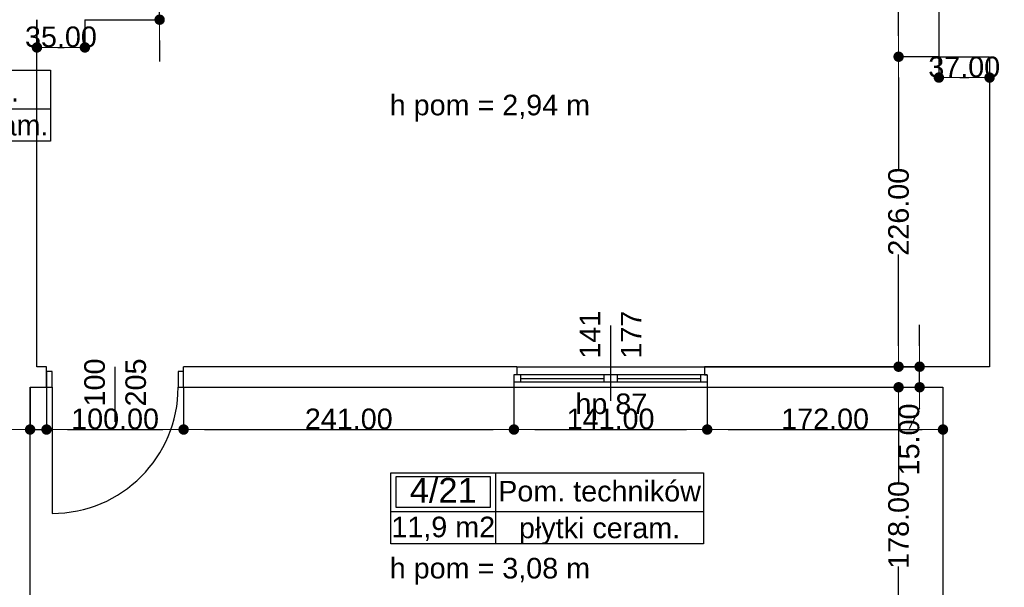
# Model space of a CAD drawing. Header units: millimetres. Extents: x -175445 to -20415, y -559200 to 231527.
# Tile 100 of 256: x -111174 to -103991, y -175459 to -171321. Entities that reach past the tile are written whole.
import ezdxf
from ezdxf.enums import TextEntityAlignment as Align

# ---------------------------------------------------------------- set-up
doc = ezdxf.new("R2010")
doc.units = ezdxf.units.MM
doc.header["$MEASUREMENT"] = 0
for name, color, linetype in [('Drzwi', 7, 'Continuous'), ('Obiekt', 7, 'Continuous'), ('Okno', 7, 'Continuous'), ('Strefa', 9, 'Continuous'), ('Słup', 7, 'Continuous'), ('Tekst', 7, 'Continuous'), ('Wymiary', 9, 'Continuous'), ('Ściana', 7, 'Continuous')]:
    doc.layers.add(name, color=color, linetype=linetype)
doc.styles.add('Arial', font='txt')
doc.styles.add('Times new roman', font='txt')
doc.dimstyles.new('GENERATED_STYLE__1', dxfattribs={"dimtxt": 150, "dimasz": 152, "dimexe": 0.18, "dimexo": 0, "dimgap": 0.09, "dimtad": 1, "dimtih": 1, "dimtoh": 1, "dimlfac": 0.1, "dimzin": 0, "dimdsep": 46, "dimtxsty": 'Arial', "dimblk": 'ARROWHEAD_11', "dimblk1": 'ARROWHEAD_11', "dimblk2": 'ARROWHEAD_11', "dimcen": 0.09, "dimclrd": 256, "dimclre": 256, "dimclrt": 256, "dimazin": 0, "dimtfac": 1, "dimtdec": 4, "dimtmove": 0, "dimatfit": 3, "dimfxl": 1, "dimtolj": 1, "dimtzin": 0, "dimarcsym": 0})
doc.dimstyles.new('GENERATED_STYLE__2', dxfattribs={"dimtxt": 150, "dimasz": 152, "dimexe": 0.18, "dimexo": 0, "dimgap": 0.09, "dimtad": 1, "dimlfac": 0.1, "dimzin": 0, "dimdsep": 46, "dimtxsty": 'Arial', "dimblk": 'ARROWHEAD_11', "dimblk1": 'ARROWHEAD_11', "dimblk2": 'ARROWHEAD_11', "dimcen": 0.09, "dimclrd": 256, "dimclre": 256, "dimclrt": 256, "dimazin": 0, "dimtfac": 1, "dimtdec": 4, "dimtmove": 0, "dimatfit": 3, "dimfxl": 1, "dimtolj": 1, "dimtzin": 0, "dimarcsym": 0})

# ---------------------------------------------------------------- blocks, each defined once
blk = doc.blocks.new('Pom. techników_4_21_21', base_point=(-107702.2, 20462.8))
at = {"layer": 'Strefa'}
for p, q in [((-108465.4, 20745.7), (-106184.4, 20745.7)), ((-108465.4, 20227.1), (-108465.4, 20745.7)), ((-108427.2, 20719.7), (-107740.3, 20719.7)), ((-108427.2, 20493.4), (-108427.2, 20719.7)), ((-107740.3, 20719.7), (-107740.3, 20493.4)), ((-107702.2, 20745.7), (-107702.2, 20227.1)), ((-106184.4, 20745.7), (-106184.4, 20227.1)), ((-107740.3, 20493.4), (-108427.2, 20493.4)), ((-108465.4, 20462.8), (-106184.4, 20462.8)), ((-106184.4, 20227.1), (-108465.4, 20227.1))]:
    blk.add_line(p, q, dxfattribs=at)
at = {"layer": 'Strefa', "style": 'Arial'}
for tag, height, p in [('ROOM_NUMBER', 180, (-108083.8, 20617.7)), ('ROOM_NAME', 150, (-106943.3, 20611.6)), ('ROOM_CALC_AREA', 150, (-108083.8, 20350.7)), ('floor_f', 150, (-106943.3, 20343.7))]:
    blk.add_attdef(tag, text='', height=height, dxfattribs=at).set_placement(p, align=Align.MIDDLE_CENTER)
blk = doc.blocks.new('Steryliz._4_42_42', base_point=(-112156.1, 23399.3))
at = {"layer": 'Strefa'}
for p, q in [((-112890.2, 23682.1), (-110948, 23682.1)), ((-112890.2, 23163.5), (-112890.2, 23682.1)), ((-112853.5, 23656.2), (-112192.8, 23656.2)), ((-112853.5, 23429.9), (-112853.5, 23656.2)), ((-112192.8, 23656.2), (-112192.8, 23429.9)), ((-112156.1, 23682.1), (-112156.1, 23163.5)), ((-110948, 23682.1), (-110948, 23163.5)), ((-112192.8, 23429.9), (-112853.5, 23429.9)), ((-112890.2, 23399.3), (-110948, 23399.3)), ((-110948, 23163.5), (-112890.2, 23163.5))]:
    blk.add_line(p, q, dxfattribs=at)
at = {"layer": 'Strefa', "style": 'Arial'}
for tag, height, p in [('ROOM_NUMBER', 180, (-112523.2, 23554.2)), ('ROOM_NAME', 150, (-111552.1, 23527.7)), ('ROOM_CALC_AREA', 150, (-112523.2, 23287.2)), ('floor_f', 150, (-111552.1, 23280.2))]:
    blk.add_attdef(tag, text='', height=height, dxfattribs=at).set_placement(p, align=Align.MIDDLE_CENTER)
blk = doc.blocks.new('ARROWHEAD_11')
at = {"color": 0, "linetype": 'Continuous', "lineweight": 0}
blk.add_line((0, 0), (-1, 0), dxfattribs=at)
at = {"color": 0, "linetype": 'Continuous', "lineweight": 0, "const_width": 0.25, "flags": 128}
blk.add_lwpolyline([(-0.125, 0, 1), (0.125, 0, 1)], format="xyb", close=True, dxfattribs=at)
blk = doc.blocks.new('*D1494')
at = {"layer": 'Defpoints', "color": 0}
for p in [(-107538, -174000.6), (-104761.7, -174000.6), (-107538, -175780.6)]:
    blk.add_point(p, dxfattribs=at)
at = {"layer": 'Wymiary', "lineweight": -2}
for p, q in [((-107538, -174000.6), (-104761.5, -174000.6)), ((-104761.7, -174152.6), (-104761.7, -174700.3)), ((-104761.7, -175628.6), (-104761.7, -175308.6)), ((-107538, -175780.6), (-104761.5, -175780.6))]:
    blk.add_line(p, q, dxfattribs=at)
at = {"layer": 'Wymiary', "lineweight": -2, "xscale": 152, "yscale": 152, "zscale": 152}
for p, rotation in [((-104761.7, -174000.6), 90), ((-104761.7, -175780.6), 270)]:
    blk.add_blockref('ARROWHEAD_11', p, dxfattribs=dict(at, rotation=rotation))
at = {"layer": 'Wymiary', "lineweight": 13, "insert": (-104761.7, -175004.5), "char_height": 150, "attachment_point": 5, "rotation": 90, "style": 'Arial'}
blk.add_mtext('\\A1;178.00', dxfattribs=at)
blk = doc.blocks.new('*D1495')
at = {"layer": 'Defpoints', "color": 0}
for p in [(-107538, -173850.6), (-104608.3, -173850.6), (-107538, -174000.6)]:
    blk.add_point(p, dxfattribs=at)
at = {"layer": 'Wymiary', "lineweight": -2}
for p, q in [((-104608.3, -173698.6), (-104608.3, -173546.6)), ((-107538, -173850.6), (-104608.1, -173850.6)), ((-104608.3, -174000.6), (-104608.3, -173850.6)), ((-107538, -174000.6), (-104608.1, -174000.6)), ((-104608.3, -174152.6), (-104685, -174304.6))]:
    blk.add_line(p, q, dxfattribs=at)
at = {"layer": 'Wymiary', "lineweight": -2, "xscale": 152, "yscale": 152, "zscale": 152}
for p, rotation in [((-104608.3, -173850.6), 270), ((-104608.3, -174000.6), 90)]:
    blk.add_blockref('ARROWHEAD_11', p, dxfattribs=dict(at, rotation=rotation))
at = {"layer": 'Wymiary', "lineweight": 13, "insert": (-104685, -174381.3), "char_height": 150, "attachment_point": 5, "rotation": 90, "style": 'Arial'}
blk.add_mtext('\\A1;15.00', dxfattribs=at)
blk = doc.blocks.new('*D1496')
at = {"layer": 'Defpoints', "color": 0}
for p in [(-104761.7, -171590.6), (-104468, -171590.6), (-107538, -173850.6)]:
    blk.add_point(p, dxfattribs=at)
at = {"layer": 'Wymiary', "lineweight": -2}
for p, q in [((-104468, -171590.6), (-104761.8, -171590.6)), ((-104761.7, -171742.6), (-104761.7, -172408.2)), ((-104761.7, -173698.6), (-104761.7, -173033.1)), ((-107538, -173850.6), (-104761.5, -173850.6))]:
    blk.add_line(p, q, dxfattribs=at)
at = {"layer": 'Wymiary', "lineweight": -2, "xscale": 152, "yscale": 152, "zscale": 152}
for p, rotation in [((-104761.7, -171590.6), 90), ((-104761.7, -173850.6), 270)]:
    blk.add_blockref('ARROWHEAD_11', p, dxfattribs=dict(at, rotation=rotation))
at = {"layer": 'Wymiary', "lineweight": 13, "insert": (-104761.7, -172720.6), "char_height": 150, "attachment_point": 5, "rotation": 90, "style": 'Arial'}
blk.add_mtext('\\A1;226.00', dxfattribs=at)
blk = doc.blocks.new('*D1497')
at = {"layer": 'Defpoints', "color": 0}
for p in [(-104761.7, -169220.6), (-104468, -169220.6), (-104468, -171590.6)]:
    blk.add_point(p, dxfattribs=at)
at = {"layer": 'Wymiary', "lineweight": -2}
for p, q in [((-104468, -169220.6), (-104761.8, -169220.6)), ((-104761.7, -169372.6), (-104761.7, -170207)), ((-104761.7, -171438.6), (-104761.7, -170831.9)), ((-104468, -171590.6), (-104761.8, -171590.6))]:
    blk.add_line(p, q, dxfattribs=at)
at = {"layer": 'Wymiary', "lineweight": -2, "xscale": 152, "yscale": 152, "zscale": 152}
for p, rotation in [((-104761.7, -169220.6), 90), ((-104761.7, -171590.6), 270)]:
    blk.add_blockref('ARROWHEAD_11', p, dxfattribs=dict(at, rotation=rotation))
at = {"layer": 'Wymiary', "lineweight": 13, "insert": (-104761.7, -170519.5), "char_height": 150, "attachment_point": 5, "rotation": 90, "style": 'Arial'}
blk.add_mtext('\\A1;237.00', dxfattribs=at)
blk = doc.blocks.new('*D1516')
at = {"layer": 'Defpoints', "color": 0}
for p in [(-111098, -174000.6), (-110978, -174000.6), (-110978, -174308.8)]:
    blk.add_point(p, dxfattribs=at)
at = {"layer": 'Wymiary', "lineweight": -2}
for p, q in [((-111098, -174000.6), (-111098, -174309)), ((-110978, -174000.6), (-110978, -174309)), ((-111893.7, -174308.8), (-111402, -174308.8)), ((-111402, -174308.8), (-111250, -174308.8)), ((-111098, -174308.8), (-110978, -174308.8)), ((-110826, -174308.8), (-110674, -174308.8))]:
    blk.add_line(p, q, dxfattribs=at)
at = {"layer": 'Wymiary', "lineweight": -2, "xscale": 152, "yscale": 152, "zscale": 152}
blk.add_blockref('ARROWHEAD_11', (-111098, -174308.8), dxfattribs=at)
at = {"layer": 'Wymiary', "lineweight": -2, "xscale": 152, "yscale": 152, "zscale": 152, "rotation": 180}
blk.add_blockref('ARROWHEAD_11', (-110978, -174308.8), dxfattribs=at)
at = {"layer": 'Wymiary', "lineweight": 13, "insert": (-111647.9, -174232.2), "char_height": 150, "attachment_point": 5, "style": 'Arial'}
blk.add_mtext('\\A1;12.00', dxfattribs=at)
blk = doc.blocks.new('*D1517')
at = {"layer": 'Defpoints', "color": 0}
for p in [(-110978, -174000.6), (-109978, -174000.6), (-109978, -174308.8)]:
    blk.add_point(p, dxfattribs=at)
at = {"layer": 'Wymiary', "lineweight": -2}
for p, q in [((-110978, -174000.6), (-110978, -174309)), ((-109978, -174000.6), (-109978, -174309)), ((-110826, -174308.8), (-110130, -174308.8))]:
    blk.add_line(p, q, dxfattribs=at)
at = {"layer": 'Wymiary', "lineweight": -2, "xscale": 152, "yscale": 152, "zscale": 152, "rotation": 180}
blk.add_blockref('ARROWHEAD_11', (-110978, -174308.8), dxfattribs=at)
at = {"layer": 'Wymiary', "lineweight": -2, "xscale": 152, "yscale": 152, "zscale": 152}
blk.add_blockref('ARROWHEAD_11', (-109978, -174308.8), dxfattribs=at)
at = {"layer": 'Wymiary', "lineweight": 13, "insert": (-110478, -174232.2), "char_height": 150, "attachment_point": 5, "style": 'Arial'}
blk.add_mtext('\\A1;100.00', dxfattribs=at)
blk = doc.blocks.new('*D1518')
at = {"layer": 'Defpoints', "color": 0}
for p in [(-109978, -174000.6), (-107568, -174000.6), (-107568, -174308.8)]:
    blk.add_point(p, dxfattribs=at)
at = {"layer": 'Wymiary', "lineweight": -2}
for p, q in [((-109978, -174000.6), (-109978, -174309)), ((-107568, -174000.6), (-107568, -174309)), ((-109826, -174308.8), (-107720, -174308.8))]:
    blk.add_line(p, q, dxfattribs=at)
at = {"layer": 'Wymiary', "lineweight": -2, "xscale": 152, "yscale": 152, "zscale": 152, "rotation": 180}
blk.add_blockref('ARROWHEAD_11', (-109978, -174308.8), dxfattribs=at)
at = {"layer": 'Wymiary', "lineweight": -2, "xscale": 152, "yscale": 152, "zscale": 152}
blk.add_blockref('ARROWHEAD_11', (-107568, -174308.8), dxfattribs=at)
at = {"layer": 'Wymiary', "lineweight": 13, "insert": (-108773, -174232.2), "char_height": 150, "attachment_point": 5, "style": 'Arial'}
blk.add_mtext('\\A1;241.00', dxfattribs=at)
blk = doc.blocks.new('*D1519')
at = {"layer": 'Defpoints', "color": 0}
for p in [(-107568, -174000.6), (-106158, -174000.6), (-106158, -174308.8)]:
    blk.add_point(p, dxfattribs=at)
at = {"layer": 'Wymiary', "lineweight": -2}
for p, q in [((-107568, -174000.6), (-107568, -174309)), ((-106158, -174000.6), (-106158, -174309)), ((-107416, -174308.8), (-106310, -174308.8))]:
    blk.add_line(p, q, dxfattribs=at)
at = {"layer": 'Wymiary', "lineweight": -2, "xscale": 152, "yscale": 152, "zscale": 152, "rotation": 180}
blk.add_blockref('ARROWHEAD_11', (-107568, -174308.8), dxfattribs=at)
at = {"layer": 'Wymiary', "lineweight": -2, "xscale": 152, "yscale": 152, "zscale": 152}
blk.add_blockref('ARROWHEAD_11', (-106158, -174308.8), dxfattribs=at)
at = {"layer": 'Wymiary', "lineweight": 13, "insert": (-106863, -174232.2), "char_height": 150, "attachment_point": 5, "style": 'Arial'}
blk.add_mtext('\\A1;141.00', dxfattribs=at)
blk = doc.blocks.new('*D1520')
at = {"layer": 'Defpoints', "color": 0}
for p in [(-106158, -174000.6), (-104438, -174000.6), (-104438, -174308.8)]:
    blk.add_point(p, dxfattribs=at)
at = {"layer": 'Wymiary', "lineweight": -2}
for p, q in [((-106158, -174000.6), (-106158, -174309)), ((-104438, -174000.6), (-104438, -174309)), ((-106006, -174308.8), (-104590, -174308.8))]:
    blk.add_line(p, q, dxfattribs=at)
at = {"layer": 'Wymiary', "lineweight": -2, "xscale": 152, "yscale": 152, "zscale": 152, "rotation": 180}
blk.add_blockref('ARROWHEAD_11', (-106158, -174308.8), dxfattribs=at)
at = {"layer": 'Wymiary', "lineweight": -2, "xscale": 152, "yscale": 152, "zscale": 152}
blk.add_blockref('ARROWHEAD_11', (-104438, -174308.8), dxfattribs=at)
at = {"layer": 'Wymiary', "lineweight": 13, "insert": (-105298, -174232.2), "char_height": 150, "attachment_point": 5, "style": 'Arial'}
blk.add_mtext('\\A1;172.00', dxfattribs=at)
blk = doc.blocks.new('*D1521')
at = {"layer": 'Defpoints', "color": 0}
for p in [(-111048, -171320.6), (-110698, -171320.6), (-110698, -171523)]:
    blk.add_point(p, dxfattribs=at)
at = {"layer": 'Wymiary', "lineweight": -2}
for p, q in [((-111048, -171320.6), (-111048, -171523.2)), ((-110698, -171320.6), (-110698, -171523.2)), ((-110896, -171523), (-110850, -171523))]:
    blk.add_line(p, q, dxfattribs=at)
at = {"layer": 'Wymiary', "lineweight": -2, "xscale": 152, "yscale": 152, "zscale": 152, "rotation": 180}
blk.add_blockref('ARROWHEAD_11', (-111048, -171523), dxfattribs=at)
at = {"layer": 'Wymiary', "lineweight": -2, "xscale": 152, "yscale": 152, "zscale": 152}
blk.add_blockref('ARROWHEAD_11', (-110698, -171523), dxfattribs=at)
at = {"layer": 'Wymiary', "lineweight": 13, "insert": (-110873, -171446.3), "char_height": 150, "attachment_point": 5, "style": 'Arial'}
blk.add_mtext('\\A1;35.00', dxfattribs=at)
blk = doc.blocks.new('*D1522')
at = {"layer": 'Defpoints', "color": 0}
for p in [(-110698, -170700.6), (-110153, -170700.6), (-110698, -171320.6)]:
    blk.add_point(p, dxfattribs=at)
at = {"layer": 'Wymiary', "lineweight": -2}
for p, q in [((-110153, -170548.6), (-110153, -170396.6)), ((-110698, -170700.6), (-110152.8, -170700.6)), ((-110153, -170700.6), (-110153, -170757.3)), ((-110698, -171320.6), (-110152.8, -171320.6)), ((-110153, -171320.6), (-110153, -171264)), ((-110153, -171472.6), (-110153, -171624.6))]:
    blk.add_line(p, q, dxfattribs=at)
at = {"layer": 'Wymiary', "lineweight": -2, "xscale": 152, "yscale": 152, "zscale": 152}
for p, rotation in [((-110153, -170700.6), 270), ((-110153, -171320.6), 90)]:
    blk.add_blockref('ARROWHEAD_11', p, dxfattribs=dict(at, rotation=rotation))
at = {"layer": 'Wymiary', "lineweight": 13, "insert": (-110153, -171010.6), "char_height": 150, "attachment_point": 5, "rotation": 90, "style": 'Arial'}
blk.add_mtext('\\A1;62.00', dxfattribs=at)
blk = doc.blocks.new('*D1525')
at = {"layer": 'Defpoints', "color": 0}
for p in [(-104468, -171590.6), (-104098, -171590.6), (-104098, -171742.5)]:
    blk.add_point(p, dxfattribs=at)
at = {"layer": 'Wymiary', "lineweight": -2}
for p, q in [((-104468, -171590.6), (-104468, -171742.7)), ((-104098, -171590.6), (-104098, -171742.7)), ((-104316, -171742.5), (-104250, -171742.5))]:
    blk.add_line(p, q, dxfattribs=at)
at = {"layer": 'Wymiary', "lineweight": -2, "xscale": 152, "yscale": 152, "zscale": 152, "rotation": 180}
blk.add_blockref('ARROWHEAD_11', (-104468, -171742.5), dxfattribs=at)
at = {"layer": 'Wymiary', "lineweight": -2, "xscale": 152, "yscale": 152, "zscale": 152}
blk.add_blockref('ARROWHEAD_11', (-104098, -171742.5), dxfattribs=at)
at = {"layer": 'Wymiary', "lineweight": 13, "insert": (-104283, -171665.8), "char_height": 150, "attachment_point": 5, "style": 'Arial'}
blk.add_mtext('\\A1;37.00', dxfattribs=at)
blk = doc.blocks.new('*D1735')
at = {"layer": 'Defpoints', "color": 0}
for p in [(-67558, -174460.7), (-67558, -180112.2), (-140258, -180730.6)]:
    blk.add_point(p, dxfattribs=at)
at = {"layer": 'Wymiary', "lineweight": -2}
for p, q in [((-67558, -174460.7), (-67558, -180112.4)), ((-140258, -180730.6), (-140258, -180112)), ((-140106, -180112.2), (-67710, -180112.2))]:
    blk.add_line(p, q, dxfattribs=at)
at = {"layer": 'Wymiary', "lineweight": -2, "xscale": 152, "yscale": 152, "zscale": 152, "rotation": 180}
blk.add_blockref('ARROWHEAD_11', (-140258, -180112.2), dxfattribs=at)
at = {"layer": 'Wymiary', "lineweight": -2, "xscale": 152, "yscale": 152, "zscale": 152}
blk.add_blockref('ARROWHEAD_11', (-67558, -180112.2), dxfattribs=at)
at = {"layer": 'Wymiary', "lineweight": 13, "insert": (-103908, -180035.5), "char_height": 150, "attachment_point": 5, "style": 'Arial'}
blk.add_mtext('\\A1;7270.01', dxfattribs=at)

msp = doc.modelspace()

# ---------------------------------------------------------------- linework, layer by layer
at = {"layer": 'Drzwi', "color": 253}
for p, q in [((-110938.019, -173885.636), (-110978.019, -173885.636)), ((-110978.019, -173885.636), (-110978.019, -174000.636)), ((-110978.019, -174000.636), (-110978.019, -173885.636)), ((-110938.019, -174000.636), (-110938.019, -173885.636)), ((-109978.019, -173885.636), (-110018.019, -173885.636)), ((-110018.019, -173885.636), (-110018.019, -174000.636)), ((-109978.019, -174000.636), (-109978.019, -173885.636)), ((-109978.019, -174000.636), (-109978.019, -173885.636)), ((-110978.019, -174000.636), (-110938.019, -174000.636)), ((-110938.019, -174000.636), (-110938.019, -174920.636)), ((-110018.019, -174000.636), (-109978.019, -174000.636))]:
    msp.add_line(p, q, dxfattribs=at)
msp.add_arc((-110938.019, -174000.636), 920, 270, 0, dxfattribs=at)
at = {"layer": 'Obiekt', "color": 253}
for p, q in [((-106863.019, -173550.636), (-106863.019, -174100.636)), ((-110478.019, -174252.014), (-110478.019, -173850.636))]:
    msp.add_line(p, q, dxfattribs=at)
at = {"layer": 'Okno', "color": 253}
for p, q in [((-107548.019, -173850.636), (-106178.019, -173850.636)), ((-107518.019, -173910.636), (-107568.019, -173910.636)), ((-107568.019, -173910.636), (-107568.019, -173960.636)), ((-107548.019, -173910.636), (-107568.019, -173910.636)), ((-107568.019, -173960.636), (-107518.019, -173960.636)), ((-107518.019, -173960.636), (-107518.019, -173910.636)), ((-106913.019, -173910.636), (-107518.019, -173910.636)), ((-107518.019, -173935.636), (-106913.019, -173935.636)), ((-107518.019, -173960.636), (-106913.019, -173960.636)), ((-106863.019, -173910.636), (-106913.019, -173910.636)), ((-106913.019, -173910.636), (-106913.019, -173960.636)), ((-106913.019, -173960.636), (-106863.019, -173960.636)), ((-106813.019, -173910.636), (-106863.019, -173910.636)), ((-106863.019, -173960.636), (-106813.019, -173960.636)), ((-106813.019, -173960.636), (-106813.019, -173910.636)), ((-106208.019, -173910.636), (-106813.019, -173910.636)), ((-106813.019, -173935.636), (-106208.019, -173935.636)), ((-106813.019, -173960.636), (-106208.019, -173960.636)), ((-106158.019, -173910.636), (-106208.019, -173910.636)), ((-106208.019, -173910.636), (-106208.019, -173960.636)), ((-106208.019, -173960.636), (-106158.019, -173960.636)), ((-106178.019, -173910.636), (-106158.019, -173910.636)), ((-106158.019, -173910.636), (-106158.019, -173960.636)), ((-107568.019, -174000.636), (-106158.019, -174000.636))]:
    msp.add_line(p, q, dxfattribs=at)
at = {"layer": 'Słup', "color": 253}
for p, q in [((-104468.019, -169220.636), (-104468.019, -171590.636)), ((-104468.019, -171590.636), (-104098.019, -171590.636)), ((-104438.019, -174000.636), (-104438.019, -175780.636))]:
    msp.add_line(p, q, dxfattribs=at)
at = {"layer": 'Ściana', "color": 253}
for p, q in [((-110978.019, -173885.636), (-110978.019, -173850.636)), ((-110978.019, -174000.636), (-110978.019, -173885.636)), ((-109978.019, -173885.636), (-109978.019, -173850.636)), ((-109978.019, -174000.636), (-109978.019, -173885.636)), ((-107548.019, -173850.636), (-107548.019, -173910.636)), ((-106178.019, -173850.636), (-106178.019, -173910.636)), ((-107548.019, -173910.636), (-107568.019, -173910.636)), ((-107568.019, -173910.636), (-107568.019, -173960.636)), ((-107568.019, -173960.636), (-107568.019, -174000.636)), ((-106178.019, -173910.636), (-106158.019, -173910.636)), ((-106158.019, -173910.636), (-106158.019, -173960.636)), ((-106158.019, -173960.636), (-106158.019, -174000.636))]:
    msp.add_line(p, q, dxfattribs=at)
at = {"layer": 'Ściana', "color": 253, "flags": 128}
for points in [[(-111048.019, -173850.636), (-111048.019, -171320.636)], [(-104098.019, -171590.636), (-104098.019, -173850.636)], [(-110978.019, -173850.636), (-111048.019, -173850.636)], [(-107548.019, -173850.636), (-109978.019, -173850.636)], [(-104098.019, -173850.636), (-106178.019, -173850.636)], [(-111098.019, -175780.636), (-111098.019, -174000.636)], [(-111098.019, -174000.636), (-110978.019, -174000.636)], [(-109978.019, -174000.636), (-107568.019, -174000.636)], [(-106158.019, -174000.636), (-104438.019, -174000.636)]]:
    msp.add_lwpolyline(points, dxfattribs=at)

# ---------------------------------------------------------------- block references
at = {"layer": 'Strefa', "color": 253}
ref = msp.add_blockref('Steryliz._4_42_42', (-112156.141, -171970.697), dxfattribs=at)
ref.add_attrib('ROOM_NAME', 'Steryliz.', dxfattribs={"color": 7, "height": 150, "style": 'Arial'}).set_placement((-111552.057, -171842.297), align=Align.MIDDLE_CENTER)
ref.add_attrib('ROOM_NUMBER', '4/42', dxfattribs={"color": 7, "height": 180, "style": 'Arial'}).set_placement((-112523.161, -171815.75), align=Align.MIDDLE_CENTER)
ref.add_attrib('ROOM_CALC_AREA', '4,4 m2', dxfattribs={"color": 7, "height": 150, "style": 'Arial'}).set_placement((-112523.161, -172082.751), align=Align.MIDDLE_CENTER)
ref.add_attrib('floor_f', 'płytki ceram.', dxfattribs={"color": 7, "height": 150, "style": 'Arial'}).set_placement((-111552.057, -172089.797), align=Align.MIDDLE_CENTER)
ref = msp.add_blockref('Pom. techników_4_21_21', (-107702.174, -174907.162), dxfattribs=at)
ref.add_attrib('ROOM_NAME', 'Pom. techników', dxfattribs={"color": 7, "height": 150, "style": 'Arial'}).set_placement((-106943.29, -174758.345), align=Align.MIDDLE_CENTER)
ref.add_attrib('ROOM_NUMBER', '4/21', dxfattribs={"color": 7, "height": 180, "style": 'Arial'}).set_placement((-108083.774, -174752.215), align=Align.MIDDLE_CENTER)
ref.add_attrib('ROOM_CALC_AREA', '11,9 m2', dxfattribs={"color": 7, "height": 150, "style": 'Arial'}).set_placement((-108083.774, -175019.216), align=Align.MIDDLE_CENTER)
ref.add_attrib('floor_f', 'płytki ceram.', dxfattribs={"color": 7, "height": 150, "style": 'Arial'}).set_placement((-106943.29, -175026.262), align=Align.MIDDLE_CENTER)

# ---------------------------------------------------------------- texts
at = {"layer": 'Obiekt', "color": 253, "char_height": 150, "attachment_point": 7, "rotation": 90, "style": 'Arial'}
for s, insert in [('\\A1;{\\fArial|b0|i0|c238|p38;141}', (-106938.019, -173792.122)), ('\\A1;{\\fArial|b0|i0|c238|p38;177}', (-106638.019, -173792.122)), ('\\A1;{\\fArial|b0|i0|c238|p38;100}', (-110550.55, -174140.462)), ('\\A1;{\\fArial|b0|i0|c238|p38;205}', (-110250.55, -174140.462))]:
    msp.add_mtext(s, dxfattribs=dict(at, insert=insert))
at = {"layer": 'Obiekt', "color": 253, "insert": (-107119.476, -174241.47), "char_height": 150, "attachment_point": 7, "style": 'Arial'}
msp.add_mtext('\\A1;{\\fArial|b0|i0|c238|p38;hp 87}', dxfattribs=at)
at = {"layer": 'Tekst', "color": 253, "char_height": 150, "attachment_point": 2, "style": 'Times new roman'}
for s, insert in [('\\A1;{\\fArial|b0|i0|c0|p38;h pom = 2,94 m}', (-107743.454, -171867.748)), ('\\A1;{\\fArial|b0|i0|c0|p38;h pom = 3,08 m}', (-107743.452, -175244.65))]:
    msp.add_mtext(s, dxfattribs=dict(at, insert=insert))

# ---------------------------------------------------------------- dimensions: what is measured, and where the dimension line sits
at = {"layer": 'Wymiary', "color": 8, "lineweight": 13}
for base, p1, p2, picture, middle in [((-104761.665, -169220.636), (-104468.019, -171590.636), (-104468.019, -169220.636), '*D1497', (-104761.665, -170519.465)), ((-110153.019, -170700.636), (-110698.019, -171320.636), (-110698.019, -170700.636), '*D1522', (-110153.019, -171010.636)), ((-104761.665, -171590.636), (-107538.019, -173850.636), (-104468.019, -171590.636), '*D1496', (-104761.665, -172720.636)), ((-104608.313, -173850.636), (-107538.019, -174000.636), (-107538.019, -173850.636), '*D1495', (-104684.989, -174381.312)), ((-104761.665, -174000.636), (-107538.019, -175780.636), (-107538.019, -174000.636), '*D1494', (-104761.665, -175004.465))]:
    dim = msp.add_linear_dim(base=base, p1=p1, p2=p2, angle=90, dimstyle='GENERATED_STYLE__2', dxfattribs=at)
    dim.commit()
    dim.dimension.update_dxf_attribs({"geometry": picture, "text_midpoint": middle, "dimtype": 160, "text_rotation": 90})
for base, p1, p2, picture, middle in [((-110698.019, -171523.035), (-111048.019, -171320.636), (-110698.019, -171320.636), '*D1521', (-110873.019, -171523.035)), ((-104098.019, -171742.501), (-104468.019, -171590.636), (-104098.019, -171590.636), '*D1525', (-104283.019, -171742.501)), ((-110978.019, -174308.849), (-111098.019, -174000.636), (-110978.019, -174000.636), '*D1516', (-111647.88, -174308.849)), ((-109978.019, -174308.849), (-110978.019, -174000.636), (-109978.019, -174000.636), '*D1517', (-110478.019, -174308.849)), ((-107568.019, -174308.849), (-109978.019, -174000.636), (-107568.019, -174000.636), '*D1518', (-108773.019, -174308.849)), ((-106158.019, -174308.849), (-107568.019, -174000.636), (-106158.019, -174000.636), '*D1519', (-106863.019, -174308.849)), ((-104438.019, -174308.849), (-106158.019, -174000.636), (-104438.019, -174000.636), '*D1520', (-105298.019, -174308.849)), ((-67557.968, -180112.207), (-140258.019, -180730.636), (-67557.968, -174460.715), '*D1735', (-103907.994, -180112.207))]:
    dim = msp.add_linear_dim(base=base, p1=p1, p2=p2, dimstyle='GENERATED_STYLE__1', dxfattribs=at)
    dim.commit()
    dim.dimension.update_dxf_attribs({"geometry": picture, "text_midpoint": middle, "dimtype": 160})

doc.saveas('drawing.dxf')
